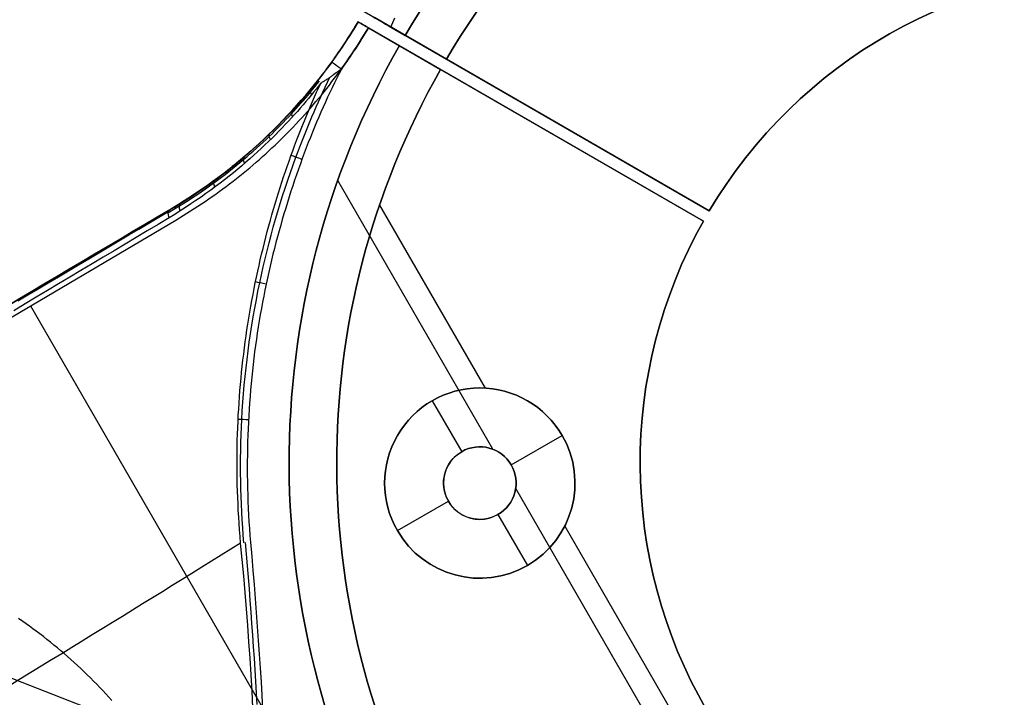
# Model space of a CAD drawing. Extents: x 8195 to 9024, y -2232 to -1505.
# Tile 15 of 42: x 8517 to 8600, y -1982 to -1925. Entities that reach past the tile are written whole.
import ezdxf

# ---------------------------------------------------------------- set-up
doc = ezdxf.new("R2010")
doc.units = 0
doc.layers.add('1', color=7, linetype='CONTINUOUS')

msp = doc.modelspace()

# ---------------------------------------------------------------- linework, layer by layer
at = {"layer": '1', "color": 7}
for p, q in [((8546.245, -1924.559, 47.547), (8575.261, -1941.312, 47.547)), ((8545.745, -1925.425, 28.546), (8545.745, -1925.425, 66.546)), ((8574.761, -1942.178, 47.546), (8545.745, -1925.425, 47.546)), ((8553.177, -1928.561, 27.546), (8547.111, -1925.059, 27.546)), ((8546.611, -1925.925, 67.546), (8549.213, -1927.427, 67.546)), ((8546.611, -1925.925, 27.546), (8552.677, -1929.427, 27.546)), ((8548.51, -1925.867, 67.546), (8549.713, -1926.561, 67.546)), ((8549.713, -1926.561, 53.546), (8575.261, -1941.312, 53.546)), ((8549.713, -1926.561, 67.546), (8549.713, -1926.561, 53.546)), ((8549.213, -1927.427, 67.546), (8549.213, -1927.427, 53.546)), ((8574.761, -1942.178, 53.546), (8549.213, -1927.427, 53.546)), ((8553.177, -1928.561, 42.546), (8553.177, -1928.561, 27.546)), ((8575.261, -1941.312, 42.546), (8553.177, -1928.561, 42.546)), ((8552.677, -1929.427, 42.546), (8552.677, -1929.427, 27.546)), ((8552.677, -1929.427, 42.546), (8574.761, -1942.178, 42.546)), ((8560.753, -1932.935, 53.546), (8560.753, -1932.935, 42.546)), ((8560.253, -1933.801, 53.546), (8560.253, -1933.801, 42.546)), ((8557.077, -1961.365, 53.546), (8544.03, -1938.768, 53.546)), ((8529.913, -1941.238, 66.546), (8485.151, -1967.679, 66.546)), ((8492.473, -1963.354, 50.801), (8529.913, -1941.238, 50.801)), ((8529.913, -1941.238, 66.546), (8529.913, -1941.238, 35.056)), ((8547.541, -1940.849, 42.546), (8556.417, -1956.222, 42.546)), ((8485.66, -1968.54, 67.546), (8530.421, -1942.099, 67.546)), ((8575.261, -1941.312, 53.546), (8575.261, -1941.312, 42.546)), ((8574.761, -1942.178, 53.546), (8574.761, -1942.178, 42.546)), ((8518.205, -1949.315, 67.546), (8559.546, -2020.919, 67.546)), ((8551.976, -1957.282, 44.546), (8554.451, -1961.568, 44.546)), ((8551.976, -1957.282, 44.546), (8551.976, -1957.282, 42.546)), ((8558.617, -1962.685, 44.546), (8562.904, -1960.21, 44.546)), ((8562.904, -1960.21, 44.546), (8562.904, -1960.21, 42.546)), ((8554.451, -1961.568, 44.546), (8554.451, -1961.568, 53.546)), ((8558.617, -1962.685, 44.546), (8558.617, -1962.685, 53.546)), ((8583.077, -2006.399, 53.546), (8558.989, -1964.678, 53.546)), ((8549.047, -1968.21, 44.546), (8553.334, -1965.735, 44.546)), ((8553.334, -1965.735, 44.546), (8553.334, -1965.735, 53.546)), ((8557.501, -1966.851, 53.546), (8557.501, -1966.851, 44.546)), ((8557.501, -1966.851, 44.546), (8559.976, -1971.138, 44.546)), ((8527.356, -1984.817, 67.546), (8485.66, -1968.54, 67.546)), ((8549.047, -1968.21, 42.546), (8549.047, -1968.21, 44.546)), ((8563.114, -1967.822, 42.546), (8582.417, -2001.255, 42.546)), ((8559.976, -1971.138, 44.546), (8559.976, -1971.138, 42.546))]:
    msp.add_line(p, q, dxfattribs=at)
for points in [[(8545.745, -1925.425), (8545.559, -1925.733), (8545.371, -1926.04), (8545.181, -1926.345), (8544.989, -1926.647), (8544.795, -1926.948), (8544.6, -1927.247), (8544.402, -1927.544), (8544.202, -1927.839), (8544.001, -1928.132), (8543.797, -1928.423), (8543.592, -1928.712), (8543.385, -1928.999), (8543.175, -1929.284), (8542.964, -1929.567), (8542.751, -1929.849), (8542.536, -1930.128), (8542.318, -1930.405), (8542.099, -1930.681), (8541.878, -1930.954), (8541.655, -1931.226), (8541.43, -1931.495), (8541.203, -1931.763), (8540.975, -1932.028), (8540.744, -1932.292), (8540.511, -1932.554), (8540.276, -1932.814), (8540.04, -1933.072), (8539.801, -1933.327), (8539.561, -1933.581), (8539.318, -1933.833), (8539.074, -1934.083), (8538.827, -1934.331), (8538.579, -1934.577), (8538.329, -1934.822), (8538.076, -1935.064), (8537.822, -1935.304), (8537.566, -1935.542), (8537.308, -1935.779), (8537.048, -1936.013), (8536.786, -1936.246), (8536.522, -1936.476), (8536.256, -1936.705), (8535.988, -1936.931), (8535.718, -1937.156), (8535.447, -1937.379), (8535.173, -1937.599), (8534.897, -1937.818), (8534.62, -1938.035), (8534.34, -1938.25), (8534.058, -1938.463), (8533.775, -1938.674), (8533.49, -1938.883), (8533.202, -1939.09), (8532.913, -1939.295), (8532.622, -1939.498), (8532.328, -1939.699), (8532.033, -1939.898), (8531.736, -1940.096), (8531.437, -1940.291), (8531.136, -1940.484), (8530.833, -1940.676), (8530.528, -1940.865), (8530.221, -1941.053), (8529.913, -1941.238)], [(8548.51, -1925.867), (8548.672, -1925.48), (8548.835, -1925.095)], [(8530.421, -1942.099), (8530.737, -1941.91), (8531.051, -1941.718), (8531.363, -1941.524), (8531.673, -1941.328), (8531.98, -1941.13), (8532.286, -1940.931), (8532.59, -1940.729), (8532.892, -1940.525), (8533.192, -1940.319), (8533.49, -1940.112), (8533.786, -1939.902), (8534.079, -1939.69), (8534.371, -1939.476), (8534.661, -1939.26), (8534.949, -1939.043), (8535.235, -1938.823), (8535.519, -1938.601), (8535.801, -1938.377), (8536.081, -1938.152), (8536.359, -1937.924), (8536.635, -1937.694), (8536.908, -1937.462), (8537.18, -1937.229), (8537.45, -1936.993), (8537.718, -1936.755), (8537.984, -1936.515), (8538.248, -1936.274), (8538.51, -1936.03), (8538.77, -1935.784), (8539.028, -1935.536), (8539.284, -1935.287), (8539.538, -1935.035), (8539.79, -1934.781), (8540.04, -1934.525), (8540.288, -1934.268), (8540.534, -1934.008), (8540.778, -1933.746), (8541.02, -1933.483), (8541.26, -1933.217), (8541.498, -1932.949), (8541.734, -1932.679), (8541.968, -1932.408), (8542.2, -1932.134), (8542.43, -1931.858), (8542.658, -1931.581), (8542.884, -1931.301), (8543.108, -1931.019), (8543.33, -1930.736), (8543.55, -1930.45), (8543.768, -1930.162), (8543.984, -1929.873), (8544.198, -1929.581), (8544.41, -1929.287), (8544.62, -1928.991), (8544.828, -1928.694), (8545.034, -1928.394), (8545.238, -1928.092), (8545.44, -1927.789), (8545.64, -1927.483), (8545.838, -1927.175), (8546.034, -1926.866), (8546.228, -1926.554), (8546.421, -1926.24), (8546.611, -1925.925)], [(8544.339, -1929.395), (8544.143, -1929.781), (8543.948, -1930.171), (8543.754, -1930.565), (8543.562, -1930.963), (8543.372, -1931.364), (8543.183, -1931.77), (8542.996, -1932.179), (8542.81, -1932.592), (8542.626, -1933.009), (8542.444, -1933.429), (8542.264, -1933.853), (8542.085, -1934.28), (8541.909, -1934.711), (8541.734, -1935.145), (8541.562, -1935.583), (8541.391, -1936.024), (8541.222, -1936.468), (8541.056, -1936.916), (8540.892, -1937.366), (8540.729, -1937.82), (8540.57, -1938.277), (8540.412, -1938.737), (8540.257, -1939.2), (8540.104, -1939.666), (8539.954, -1940.134), (8539.806, -1940.606), (8539.66, -1941.08), (8539.518, -1941.557), (8539.378, -1942.037), (8539.24, -1942.519), (8539.105, -1943.004), (8538.973, -1943.491), (8538.844, -1943.981), (8538.718, -1944.473), (8538.594, -1944.968), (8538.474, -1945.465), (8538.356, -1945.964), (8538.242, -1946.466), (8538.13, -1946.969), (8538.022, -1947.475), (8537.917, -1947.984), (8537.815, -1948.494), (8537.716, -1949.006), (8537.621, -1949.52), (8537.529, -1950.037), (8537.441, -1950.555), (8537.356, -1951.075), (8537.275, -1951.597), (8537.197, -1952.121), (8537.123, -1952.647), (8537.052, -1953.174), (8536.985, -1953.703), (8536.922, -1954.234), (8536.863, -1954.767), (8536.807, -1955.301), (8536.755, -1955.838), (8536.707, -1956.375), (8536.662, -1956.915), (8536.622, -1957.456), (8536.585, -1957.999), (8536.552, -1958.544), (8536.523, -1959.09), (8536.498, -1959.637), (8536.477, -1960.187), (8536.46, -1960.738), (8536.447, -1961.29), (8536.438, -1961.844), (8536.433, -1962.4), (8536.432, -1962.957), (8536.436, -1963.515), (8536.443, -1964.075), (8536.455, -1964.637), (8536.471, -1965.2), (8536.491, -1965.764), (8536.515, -1966.33), (8536.544, -1966.897), (8536.577, -1967.466), (8536.614, -1968.036), (8536.655, -1968.607), (8536.701, -1969.18)], [(8536.151, -1969.229), (8536.097, -1968.583), (8536.049, -1967.937), (8536.007, -1967.29), (8535.97, -1966.642), (8535.939, -1965.995), (8535.914, -1965.347), (8535.894, -1964.699), (8535.88, -1964.05), (8535.872, -1963.402), (8535.87, -1962.753), (8535.873, -1962.105), (8535.882, -1961.456), (8535.896, -1960.808), (8535.916, -1960.16), (8535.942, -1959.512), (8535.974, -1958.864), (8536.016, -1958.14), (8536.064, -1957.416), (8536.12, -1956.692), (8536.183, -1955.97), (8536.253, -1955.247), (8536.33, -1954.526), (8536.414, -1953.806), (8536.504, -1953.086), (8536.602, -1952.367), (8536.707, -1951.649), (8536.818, -1950.933), (8536.936, -1950.217), (8537.062, -1949.503), (8537.194, -1948.79), (8537.333, -1948.078), (8537.478, -1947.368), (8537.623, -1946.695), (8537.774, -1946.024), (8537.93, -1945.354), (8538.093, -1944.685), (8538.262, -1944.019), (8538.437, -1943.353), (8538.618, -1942.69), (8538.805, -1942.028), (8538.998, -1941.367), (8539.198, -1940.709), (8539.403, -1940.052), (8539.614, -1939.398), (8539.831, -1938.745), (8540.054, -1938.094), (8540.284, -1937.446), (8540.519, -1936.8), (8540.678, -1936.372), (8540.84, -1935.945), (8541.005, -1935.52), (8541.172, -1935.095), (8541.341, -1934.672), (8541.514, -1934.249), (8541.689, -1933.828), (8541.866, -1933.408), (8542.046, -1932.989), (8542.229, -1932.571), (8542.415, -1932.154), (8542.603, -1931.738), (8542.793, -1931.324), (8542.986, -1930.91), (8543.182, -1930.498), (8543.38, -1930.087)], [(8536.701, -1969.18), (8536.806, -1970.371), (8536.907, -1971.559), (8537.004, -1972.743), (8537.098, -1973.924), (8537.189, -1975.1), (8537.276, -1976.273), (8537.359, -1977.442), (8537.439, -1978.607), (8537.515, -1979.768), (8537.587, -1980.925), (8537.655, -1982.078), (8537.72, -1983.227)]]:
    msp.add_lwpolyline(points, dxfattribs=at)
at = {"layer": '1', "color": 7, "extrusion": (0.973389, 0.177956, 0.144376)}
msp.add_lwpolyline([(-3435.051, -1134.716), (-3435.01, -1134.635), (-3435.009, -1134.633), (-3435.008, -1134.632), (-3435.008, -1134.631), (-3435.008, -1134.631), (-3435.007, -1134.631), (-3435.007, -1134.631), (-3435.007, -1134.631), (-3435.007, -1134.631), (-3435.007, -1134.631), (-3435.007, -1134.631), (-3435.007, -1134.631), (-3435.007, -1134.631), (-3435.007, -1134.631), (-3435.007, -1134.631), (-3435.007, -1134.631), (-3435.007, -1134.631), (-3435.007, -1134.631), (-3435.007, -1134.631), (-3435.007, -1134.631), (-3435.007, -1134.631), (-3435.007, -1134.631), (-3435.007, -1134.631), (-3435.007, -1134.632), (-3435.008, -1134.632), (-3435.008, -1134.633), (-3435.01, -1134.637), (-3435.398, -1135.441)], dxfattribs=at)
at = {"layer": '1', "color": 7, "extrusion": (0.861006, 0.508594, -1.79079e-09)}
msp.add_lwpolyline([(-6010.684, 67.546), (-6010.628, 67.54), (-6010.573, 67.532), (-6010.52, 67.523), (-6010.494, 67.518), (-6010.469, 67.512), (-6010.444, 67.506), (-6010.419, 67.499), (-6010.395, 67.492), (-6010.371, 67.485), (-6010.347, 67.477), (-6010.324, 67.469), (-6010.301, 67.461), (-6010.279, 67.452), (-6010.257, 67.442), (-6010.236, 67.433), (-6010.215, 67.422), (-6010.194, 67.412), (-6010.174, 67.401), (-6010.154, 67.389), (-6010.134, 67.378), (-6010.115, 67.365), (-6010.097, 67.353), (-6010.078, 67.34), (-6010.06, 67.326), (-6010.043, 67.313), (-6010.026, 67.298), (-6010.009, 67.284), (-6009.993, 67.269), (-6009.977, 67.253), (-6009.962, 67.238), (-6009.947, 67.221), (-6009.932, 67.205), (-6009.918, 67.188), (-6009.904, 67.17), (-6009.891, 67.152), (-6009.878, 67.134), (-6009.865, 67.115), (-6009.853, 67.096), (-6009.841, 67.077), (-6009.83, 67.057), (-6009.819, 67.037), (-6009.808, 67.016), (-6009.798, 66.995), (-6009.788, 66.974), (-6009.779, 66.952), (-6009.77, 66.929), (-6009.762, 66.907), (-6009.753, 66.884), (-6009.746, 66.86), (-6009.738, 66.836), (-6009.731, 66.812), (-6009.725, 66.787), (-6009.719, 66.762), (-6009.713, 66.736), (-6009.708, 66.71), (-6009.698, 66.657), (-6009.691, 66.603), (-6009.684, 66.546)], dxfattribs=at)
at = {"layer": '1', "color": 7, "extrusion": (-0.536086, 0.842178, 0.057866)}
msp.add_lwpolyline([(-6156.128, 388.151), (-6155.268, 388.612), (-6154.408, 389.069), (-6153.547, 389.522), (-6152.686, 389.972), (-6151.824, 390.419), (-6150.962, 390.862), (-6150.1, 391.301), (-6149.237, 391.736), (-6148.373, 392.168), (-6147.509, 392.596), (-6146.645, 393.021), (-6145.78, 393.442), (-6144.915, 393.859), (-6144.049, 394.273), (-6143.182, 394.683), (-6142.316, 395.089), (-6141.449, 395.492), (-6140.581, 395.891), (-6139.713, 396.287), (-6138.844, 396.679), (-6137.975, 397.067), (-6137.106, 397.451), (-6136.236, 397.832), (-6135.366, 398.21), (-6134.495, 398.584), (-6133.623, 398.954), (-6132.752, 399.32), (-6131.879, 399.683), (-6131.007, 400.042), (-6130.133, 400.398), (-6129.26, 400.75), (-6128.386, 401.098), (-6127.511, 401.443), (-6126.636, 401.784), (-6125.761, 402.121), (-6124.885, 402.455), (-6124.008, 402.785), (-6123.132, 403.112), (-6122.254, 403.435), (-6121.377, 403.754), (-6120.498, 404.07), (-6119.62, 404.382), (-6118.74, 404.69), (-6117.861, 404.995), (-6116.981, 405.296), (-6116.1, 405.593), (-6115.219, 405.887), (-6114.338, 406.177), (-6113.456, 406.464), (-6112.573, 406.747), (-6111.691, 407.026), (-6110.807, 407.302), (-6109.924, 407.574), (-6109.039, 407.843), (-6108.155, 408.107), (-6107.269, 408.369), (-6106.384, 408.626), (-6105.498, 408.88), (-6104.611, 409.13), (-6103.724, 409.377), (-6102.837, 409.62), (-6101.949, 409.859), (-6101.061, 410.095), (-6100.172, 410.327), (-6099.282, 410.556), (-6098.393, 410.781), (-6097.502, 411.002), (-6096.612, 411.219), (-6095.721, 411.433), (-6094.829, 411.644), (-6093.937, 411.851), (-6093.044, 412.054), (-6092.151, 412.253), (-6091.258, 412.449), (-6090.364, 412.641), (-6089.47, 412.83), (-6088.575, 413.015), (-6087.68, 413.196), (-6086.784, 413.373), (-6085.888, 413.548), (-6084.991, 413.718), (-6084.094, 413.885), (-6083.196, 414.048), (-6082.298, 414.207), (-6081.4, 414.363), (-6080.501, 414.515), (-6079.601, 414.664), (-6078.701, 414.809), (-6077.801, 414.95), (-6076.9, 415.088), (-6075.999, 415.222), (-6075.097, 415.353), (-6074.195, 415.479), (-6073.292, 415.603), (-6072.389, 415.722), (-6071.485, 415.838), (-6070.581, 415.95), (-6069.677, 416.059), (-6068.772, 416.164), (-6067.866, 416.266), (-6066.96, 416.363), (-6066.054, 416.458), (-6065.147, 416.548), (-6064.24, 416.635), (-6063.332, 416.718), (-6062.424, 416.798), (-6061.515, 416.874), (-6060.606, 416.946), (-6059.697, 417.015), (-6058.787, 417.08), (-6057.876, 417.141), (-6056.965, 417.199), (-6056.054, 417.253), (-6055.142, 417.304), (-6054.229, 417.351), (-6053.317, 417.394), (-6052.403, 417.434), (-6051.49, 417.47), (-6050.575, 417.502), (-6049.661, 417.531), (-6048.746, 417.556), (-6047.83, 417.578), (-6046.914, 417.596), (-6045.997, 417.61), (-6045.081, 417.621), (-6044.163, 417.628), (-6043.245, 417.631), (-6042.327, 417.631)], dxfattribs=at)
at = {"layer": '1', "color": 7, "extrusion": (-0.097133, 0.994776, -0.031402)}
msp.add_lwpolyline([(-8304.1, -59.814), (-8304.298, -59.894), (-8304.469, -59.959), (-8304.613, -60.011), (-8304.675, -60.032), (-8304.73, -60.049), (-8304.778, -60.063), (-8304.8, -60.068), (-8304.82, -60.073), (-8304.838, -60.077), (-8304.854, -60.08), (-8304.862, -60.081), (-8304.869, -60.082), (-8304.876, -60.083), (-8304.883, -60.084), (-8304.888, -60.084), (-8304.891, -60.084), (-8304.894, -60.084), (-8304.897, -60.084), (-8304.899, -60.084), (-8304.902, -60.084), (-8304.904, -60.084), (-8304.906, -60.083), (-8304.908, -60.083), (-8304.909, -60.083), (-8304.91, -60.083), (-8304.911, -60.083), (-8304.912, -60.082), (-8304.913, -60.082), (-8304.914, -60.082), (-8304.915, -60.082), (-8304.915, -60.081), (-8304.916, -60.081), (-8304.917, -60.081), (-8304.918, -60.081), (-8304.918, -60.08), (-8304.919, -60.08), (-8304.92, -60.08), (-8304.92, -60.079), (-8304.921, -60.079), (-8304.921, -60.079), (-8304.921, -60.079), (-8304.922, -60.078), (-8304.922, -60.078), (-8304.922, -60.078), (-8304.922, -60.078), (-8304.923, -60.078), (-8304.923, -60.077), (-8304.923, -60.077), (-8304.923, -60.077), (-8304.924, -60.077), (-8304.924, -60.077), (-8304.924, -60.076), (-8304.924, -60.076), (-8304.925, -60.076), (-8304.925, -60.076), (-8304.925, -60.075), (-8304.925, -60.075), (-8304.925, -60.075), (-8304.926, -60.075), (-8304.926, -60.074), (-8304.926, -60.074), (-8304.926, -60.074), (-8304.926, -60.074), (-8304.926, -60.073), (-8304.926, -60.073), (-8304.927, -60.073), (-8304.927, -60.073), (-8304.927, -60.072), (-8304.927, -60.072), (-8304.927, -60.072), (-8304.927, -60.071), (-8304.927, -60.071), (-8304.927, -60.071), (-8304.927, -60.07), (-8304.927, -60.07), (-8304.928, -60.07), (-8304.928, -60.07), (-8304.928, -60.069), (-8304.928, -60.069), (-8304.928, -60.069), (-8304.928, -60.068), (-8304.928, -60.068), (-8304.928, -60.068), (-8304.928, -60.067), (-8304.928, -60.067), (-8304.928, -60.067), (-8304.928, -60.066), (-8304.928, -60.066), (-8304.928, -60.066), (-8304.928, -60.065), (-8304.928, -60.064), (-8304.928, -60.064), (-8304.927, -60.063)], dxfattribs=at)
at = {"layer": '1', "color": 7}
for points in [[(8542.615, -1930.568, 27.968), (8542.634, -1930.556, 27.956), (8542.654, -1930.545, 27.944), (8542.709, -1930.511, 27.912), (8542.766, -1930.477, 27.882), (8542.828, -1930.439, 27.852), (8542.891, -1930.4, 27.823), (8542.921, -1930.381, 27.81), (8542.989, -1930.339, 27.782), (8543.058, -1930.295, 27.756), (8543.13, -1930.25, 27.731), (8543.203, -1930.203, 27.708), (8543.304, -1930.138, 27.678), (8543.364, -1930.099, 27.663), (8543.425, -1930.058, 27.648), (8543.487, -1930.016, 27.634), (8543.549, -1929.972, 27.622), (8543.584, -1929.946, 27.615), (8543.693, -1929.864, 27.597), (8543.804, -1929.778, 27.582), (8543.917, -1929.69, 27.569), (8544.011, -1929.619, 27.561), (8544.122, -1929.538, 27.553), (8544.176, -1929.501, 27.55), (8544.232, -1929.464, 27.548), (8544.285, -1929.429, 27.547), (8544.339, -1929.395, 27.546)], [(8529.804, -1941.457, 34.626), (8530.27, -1941.181, 34.364), (8530.734, -1940.898, 34.104), (8531.101, -1940.669, 33.898), (8531.467, -1940.436, 33.693), (8531.831, -1940.199, 33.49), (8532.193, -1939.958, 33.288), (8532.554, -1939.713, 33.087), (8532.913, -1939.465, 32.888), (8533.27, -1939.212, 32.691), (8533.625, -1938.956, 32.495), (8533.941, -1938.723, 32.322), (8534.256, -1938.487, 32.15), (8534.569, -1938.248, 31.979), (8534.881, -1938.006, 31.81), (8535.191, -1937.76, 31.643), (8535.499, -1937.512, 31.478), (8535.806, -1937.26, 31.314), (8536.111, -1937.005, 31.153), (8536.387, -1936.771, 31.008), (8536.661, -1936.534, 30.864), (8536.934, -1936.294, 30.723), (8537.206, -1936.052, 30.583), (8537.476, -1935.807, 30.445), (8537.744, -1935.56, 30.309), (8538.012, -1935.309, 30.176), (8538.277, -1935.056, 30.044), (8538.515, -1934.827, 29.927), (8538.751, -1934.595, 29.813), (8538.986, -1934.361, 29.7), (8539.22, -1934.125, 29.589), (8539.452, -1933.887, 29.48), (8539.683, -1933.646, 29.373), (8539.913, -1933.403, 29.268), (8540.142, -1933.159, 29.165), (8540.344, -1932.938, 29.075), (8540.546, -1932.716, 28.987), (8540.747, -1932.492, 28.901), (8540.946, -1932.266, 28.816), (8541.145, -1932.038, 28.734), (8541.342, -1931.809, 28.654), (8541.538, -1931.577, 28.575), (8541.733, -1931.345, 28.499), (8541.925, -1931.112, 28.426), (8542.116, -1930.878, 28.355), (8542.306, -1930.641, 28.286), (8542.494, -1930.404, 28.219)], [(8542.615, -1930.568, 27.968), (8542.418, -1930.822, 28.034), (8542.216, -1931.08, 28.104), (8542.008, -1931.34, 28.179), (8541.795, -1931.603, 28.258), (8541.577, -1931.868, 28.341), (8541.353, -1932.135, 28.428), (8541.124, -1932.405, 28.519), (8540.889, -1932.676, 28.615), (8540.648, -1932.95, 28.716), (8540.402, -1933.226, 28.821), (8540.15, -1933.503, 28.93), (8539.892, -1933.783, 29.044), (8539.628, -1934.064, 29.162), (8539.358, -1934.346, 29.285), (8539.082, -1934.63, 29.413), (8538.801, -1934.915, 29.545), (8538.513, -1935.202, 29.682), (8538.219, -1935.489, 29.823), (8537.918, -1935.778, 29.969), (8537.612, -1936.067, 30.12), (8537.298, -1936.357, 30.277), (8536.978, -1936.648, 30.438), (8536.65, -1936.94, 30.604), (8536.316, -1937.232, 30.775), (8535.975, -1937.524, 30.952), (8535.626, -1937.816, 31.134), (8535.269, -1938.109, 31.321), (8534.904, -1938.402, 31.514), (8534.532, -1938.695, 31.711), (8534.152, -1938.987, 31.915), (8533.763, -1939.28, 32.124), (8533.366, -1939.573, 32.338), (8532.96, -1939.865, 32.558), (8532.545, -1940.158, 32.783), (8532.121, -1940.449, 33.014), (8531.688, -1940.741, 33.25), (8531.245, -1941.032, 33.492), (8530.793, -1941.323, 33.74), (8530.332, -1941.613, 33.993), (8529.86, -1941.902, 34.252)], [(8535.877, -1969.252, 27.795), (8535.83, -1968.701, 27.796), (8535.786, -1968.151, 27.798), (8535.747, -1967.603, 27.799), (8535.712, -1967.056, 27.8), (8535.681, -1966.511, 27.801), (8535.654, -1965.967, 27.803), (8535.63, -1965.425, 27.804), (8535.611, -1964.884, 27.805), (8535.596, -1964.344, 27.806), (8535.585, -1963.806, 27.808), (8535.577, -1963.27, 27.809), (8535.574, -1962.735, 27.811), (8535.574, -1962.201, 27.812), (8535.578, -1961.669, 27.813), (8535.586, -1961.139, 27.815), (8535.597, -1960.609, 27.816), (8535.613, -1960.082, 27.818), (8535.632, -1959.556, 27.819), (8535.654, -1959.031, 27.821), (8535.68, -1958.508, 27.822), (8535.71, -1957.986, 27.824), (8535.743, -1957.465, 27.825), (8535.78, -1956.947, 27.827), (8535.82, -1956.429, 27.829), (8535.864, -1955.913, 27.83), (8535.911, -1955.399, 27.832), (8535.961, -1954.885, 27.834), (8536.015, -1954.374, 27.835), (8536.072, -1953.864, 27.837), (8536.133, -1953.355, 27.839), (8536.197, -1952.848, 27.841), (8536.264, -1952.342, 27.843), (8536.334, -1951.837, 27.844), (8536.407, -1951.334, 27.846), (8536.484, -1950.833, 27.848), (8536.564, -1950.333, 27.85), (8536.647, -1949.835, 27.852), (8536.733, -1949.338, 27.854), (8536.822, -1948.843, 27.856), (8536.914, -1948.35, 27.858), (8537.009, -1947.859, 27.86), (8537.106, -1947.369, 27.862), (8537.207, -1946.881, 27.864), (8537.311, -1946.395, 27.867), (8537.418, -1945.911, 27.869), (8537.528, -1945.428, 27.871), (8537.64, -1944.948, 27.873), (8537.755, -1944.47, 27.876), (8537.873, -1943.994, 27.878), (8537.994, -1943.519, 27.88), (8538.117, -1943.047, 27.883), (8538.243, -1942.578, 27.885), (8538.372, -1942.11, 27.888), (8538.503, -1941.645, 27.89), (8538.637, -1941.182, 27.893), (8538.773, -1940.722, 27.895), (8538.911, -1940.264, 27.898), (8539.052, -1939.809, 27.901), (8539.195, -1939.356, 27.903), (8539.34, -1938.907, 27.906), (8539.487, -1938.459, 27.909), (8539.636, -1938.015, 27.912), (8539.787, -1937.574, 27.914), (8539.94, -1937.135, 27.917), (8540.096, -1936.7, 27.92), (8540.253, -1936.267, 27.923), (8540.411, -1935.838, 27.926), (8540.572, -1935.412, 27.929), (8540.734, -1934.989, 27.932), (8540.898, -1934.57, 27.935), (8541.063, -1934.153, 27.938), (8541.23, -1933.741, 27.941), (8541.399, -1933.331, 27.945), (8541.569, -1932.925, 27.948), (8541.74, -1932.523, 27.951), (8541.912, -1932.124, 27.954), (8542.086, -1931.73, 27.958), (8542.261, -1931.338, 27.961), (8542.437, -1930.951, 27.965), (8542.615, -1930.568, 27.968)], [(8529.913, -1941.238, 35.056), (8528.868, -1941.855, 35.628), (8527.821, -1942.474, 36.194), (8526.771, -1943.095, 36.753), (8525.717, -1943.717, 37.305), (8524.661, -1944.341, 37.851), (8523.601, -1944.967, 38.391), (8522.539, -1945.595, 38.923), (8521.473, -1946.225, 39.449), (8520.404, -1946.856, 39.968), (8519.332, -1947.489, 40.481), (8518.257, -1948.124, 40.987), (8517.179, -1948.761, 41.487)], [(8529.86, -1941.902, 34.252), (8528.941, -1942.452, 34.758), (8528.02, -1943.004, 35.258), (8527.097, -1943.557, 35.753), (8526.172, -1944.111, 36.242), (8525.244, -1944.666, 36.725), (8524.315, -1945.222, 37.203), (8523.384, -1945.78, 37.675), (8522.451, -1946.339, 38.141), (8521.515, -1946.899, 38.602), (8520.578, -1947.46, 39.057), (8519.639, -1948.022, 39.507), (8518.698, -1948.585, 39.95), (8517.756, -1949.149, 40.389), (8516.811, -1949.715, 40.821)], [(8517.149, -1948.885, 41.073), (8518.004, -1948.377, 40.683), (8518.859, -1947.869, 40.288), (8519.711, -1947.363, 39.889), (8520.563, -1946.857, 39.485), (8521.412, -1946.352, 39.077), (8522.26, -1945.848, 38.665), (8523.107, -1945.345, 38.248), (8523.952, -1944.844, 37.827), (8524.795, -1944.343, 37.401), (8525.636, -1943.843, 36.971), (8526.476, -1943.345, 36.537), (8527.314, -1942.847, 36.098), (8528.151, -1942.35, 35.655), (8528.986, -1941.855, 35.207), (8529.818, -1941.361, 34.755)], [(8535.877, -1969.252, 27.795), (8535.064, -1969.759, 28.363), (8534.247, -1970.267, 28.926), (8533.428, -1970.776, 29.485), (8532.607, -1971.287, 30.038), (8531.783, -1971.799, 30.586), (8530.956, -1972.312, 31.13), (8530.126, -1972.826, 31.668), (8529.294, -1973.342, 32.201), (8528.46, -1973.858, 32.729), (8527.623, -1974.376, 33.252), (8526.783, -1974.895, 33.77), (8525.941, -1975.415, 34.282), (8525.096, -1975.936, 34.79), (8524.249, -1976.458, 35.292), (8523.4, -1976.982, 35.789), (8522.548, -1977.506, 36.281), (8521.694, -1978.031, 36.767), (8520.837, -1978.558, 37.249), (8519.978, -1979.085, 37.725), (8519.117, -1979.614, 38.195), (8518.253, -1980.143, 38.66), (8517.388, -1980.674, 39.12), (8516.52, -1981.205, 39.575)], [(8537.264, -1982.835, 27.612), (8537.209, -1981.862, 27.612), (8537.152, -1980.888, 27.611), (8537.092, -1979.915, 27.611), (8537.03, -1978.942, 27.611), (8536.965, -1977.968, 27.61), (8536.898, -1976.996, 27.61), (8536.829, -1976.023, 27.61), (8536.758, -1975.05, 27.609), (8536.684, -1974.078, 27.609), (8536.609, -1973.105, 27.609), (8536.452, -1971.161, 27.608), (8536.288, -1969.217, 27.607)], [(8525.056, -1982.49, 67.538), (8524.807, -1982.212, 67.539), (8524.554, -1981.936, 67.539), (8524.3, -1981.663, 67.539), (8524.043, -1981.392, 67.539), (8523.783, -1981.124, 67.539), (8523.522, -1980.858, 67.539), (8523.258, -1980.594, 67.539), (8522.989, -1980.33, 67.539), (8522.718, -1980.069, 67.539), (8522.445, -1979.81, 67.539), (8522.17, -1979.553, 67.539), (8521.893, -1979.299, 67.539), (8521.613, -1979.047, 67.539), (8521.331, -1978.798, 67.539), (8521.047, -1978.552, 67.54), (8520.761, -1978.307, 67.54), (8520.472, -1978.064, 67.54), (8520.181, -1977.825, 67.54), (8519.888, -1977.587, 67.54), (8519.593, -1977.353, 67.54), (8519.296, -1977.121, 67.54), (8518.997, -1976.891, 67.54), (8518.696, -1976.664, 67.54), (8518.415, -1976.456, 67.54), (8518.132, -1976.25, 67.54), (8517.847, -1976.046, 67.54), (8517.561, -1975.844, 67.54), (8517.215, -1975.605, 67.54)]]:
    msp.add_polyline3d(points, dxfattribs=at)
at = {"layer": '1', "color": 7, "extrusion": (0, 0, -1)}
for centre, radius, start, end in [((-8610.949, -1962.493, -67.546), 71, 30.40349, 149.59651), ((-8610.949, -1962.493, -42.546), 67, 30.42758, 149.57242), ((-8610.949, -1962.493, -35.046), 67, 30.42758, 149.57242), ((-8610.949, -1962.493, -53.546), 41.5, 30.69033, 149.30967), ((-8507.026, -1902.493, -47.544), 45, 210.63663, 239.42947), ((-8507.026, -1902.493, -66.546), 45, 210.63663, 239.42975), ((-8507.026, -1902.493, -27.546), 46, 210.62279, 215.79121), ((-8610.949, -1962.493, -67.546), 71, 270.40349, 29.59651), ((-8610.949, -1962.493, -42.546), 67, 270.42758, 29.57242), ((-8610.949, -1962.493, -35.046), 67, 270.42758, 29.57242), ((-8610.949, -1962.493, -53.546), 41.5, 270.69033, 29.30967), ((-8555.976, -1964.21, -44.546), 8, 330, 150), ((-8555.976, -1964.21, -43.546), 8, 330, 150), ((-8555.976, -1964.21, -44.546), 8, 150, 330), ((-8555.976, -1964.21, -43.546), 8, 150, 330), ((-8555.976, -1964.21, -53.546), 3.05, 60, 240), ((-8555.976, -1964.21, -53.546), 3.05, 240, 60)]:
    msp.add_arc(centre, radius, start, end, dxfattribs=at)
at = {"layer": '1', "color": 7}
for centre, radius, start, end in [((8610.949, -1962.493, 53.546), 71, 30.40349, 149.59651), ((8610.949, -1962.493, 60.546), 71, 30.40349, 149.59651), ((8610.949, -1962.493, 27.546), 67, 30.42758, 149.57242), ((8610.949, -1962.493, 42.546), 41.5, 30.69033, 149.30967), ((8610.949, -1962.493, 48.046), 41.5, 30.69033, 149.30967), ((8507.026, -1902.493, 28.546), 45, 324.20879, 329.36337), ((8610.949, -1962.493, 53.546), 71, 150.40349, 269.59651), ((8610.949, -1962.493, 60.546), 71, 150.40349, 269.59651), ((8610.949, -1962.493, 27.546), 67, 150.42758, 269.57242), ((8610.949, -1962.493, 42.546), 41.5, 150.69033, 269.30967), ((8610.949, -1962.493, 48.046), 41.5, 150.69033, 269.30967), ((8555.976, -1964.21, 42.546), 8, 30, 210), ((8555.976, -1964.21, 42.546), 8, 210, 30), ((8555.976, -1964.21, 44.546), 3.05, 120, 300), ((8555.976, -1964.21, 49.046), 3.05, 120, 300), ((8555.976, -1964.21, 44.546), 3.05, 300, 120), ((8555.976, -1964.21, 49.046), 3.05, 300, 120)]:
    msp.add_arc(centre, radius, start, end, dxfattribs=at)
at = {"layer": '1', "color": 7, "extrusion": (-0.5, -0.866025, 1.65798e-12)}
msp.add_arc((8364.544, 66.546, -2605.406), 1, 89.9983, 179.99824, dxfattribs=at)
at = {"layer": '1', "color": 7, "extrusion": (-0.5, -0.866025, -6.96706e-13)}
msp.add_arc((8364.544, 28.546, -2605.406), 1, 180.00176, 270.0017, dxfattribs=at)
at = {"layer": '1', "color": 7, "extrusion": (0.500007, 0.866021, 1.78745e-06)}
msp.add_arc((-8366.158, 62.367, 2606.476), 5.174, 66.8793, 89.78475, dxfattribs=at)
at = {"layer": '1', "color": 7, "extrusion": (0.792166, -0.575873, 0.202097)}
msp.add_arc((3463.346, -1588.642, 7884.411), 9.198, 259.85066, 271.08098, dxfattribs=at)
at = {"layer": '1', "color": 7, "extrusion": (0.584834, 0.811153, 7.38115e-07)}
msp.add_arc((-8059.144, 28.544, 3431.981), 1, 270, 360, dxfattribs=at)
at = {"layer": '1', "color": 7, "extrusion": (0.58887, -0.221023, 0.77742)}
for centre, radius, start, end in [((1211.33, -6686.836, 5479.318), 43.313, 234.71915, 247.35567), ((1211.477, -6686.756, 5479.318), 43.464, 223.51492, 234.62294)]:
    msp.add_arc(centre, radius, start, end, dxfattribs=at)
at = {"layer": '1', "color": 7, "extrusion": (0.619389, 0.748891, -0.235626)}
msp.add_arc((-7814, 960.268, 3837.571), 1.065, 312.55438, 359.77123, dxfattribs=at)
at = {"layer": '1', "color": 7, "extrusion": (0.649103, 0.705218, -0.285188)}
msp.add_arc((-7593.73, 1272.239, 4171.816), 1.061, 310.5082, 1.10431, dxfattribs=at)
at = {"layer": '1', "color": 7, "extrusion": (0.678863, 0.656074, -0.329713)}
msp.add_arc((-7325.927, 1609.822, 4516.878), 1.07, 308.6248, 359.80495, dxfattribs=at)
at = {"layer": '1', "color": 7, "extrusion": (0.708629, 0.601939, -0.368123)}
msp.add_arc((-7003.524, 1962.784, 4871.508), 1.081, 306.41277, 357.23999, dxfattribs=at)
at = {"layer": '1', "color": 7, "extrusion": (0.34624, 0.938146, -1.69157e-11)}
msp.add_arc((-8683.425, 29.105, 1140.069), 1.559, 271.12703, 310.51797, dxfattribs=at)
at = {"layer": '1', "color": 7, "extrusion": (0.738302, 0.54338, -0.39956)}
msp.add_arc((-6620.88, 2317.21, 5233.817), 1.084, 304.044, 355.5291, dxfattribs=at)
at = {"layer": '1', "color": 7, "extrusion": (0.777398, 0.45897, -0.430115)}
msp.add_arc((-6009.251, 2766.484, 5725.09), 1.008, 297.35236, 359.72212, dxfattribs=at)
at = {"layer": '1', "color": 7, "extrusion": (0.76849, 0.479161, -0.424061)}
msp.add_arc((-6161.442, 2665.663, 5611.318), 1.075, 300.67559, 356.56059, dxfattribs=at)
at = {"layer": '1', "color": 7, "extrusion": (0.205605, 0.978635, 9.86483e-12)}
msp.add_arc((-8756.038, 29.106, -150.411), 1.56, 270.73779, 307.03294, dxfattribs=at)
at = {"layer": '1', "color": 7, "extrusion": (0.052879, 0.998601, -6.34813e-12)}
msp.add_arc((-8628.186, 29.103, -1504.751), 1.557, 270.31453, 304.46997, dxfattribs=at)
at = {"layer": '1', "color": 7, "extrusion": (0.009558, 0.001275, 0.999954)}
msp.add_arc((8236.381, -1998.614, 106.865), 300.266, 357.10621, 5.58515, dxfattribs=at)

doc.saveas('drawing.dxf')
